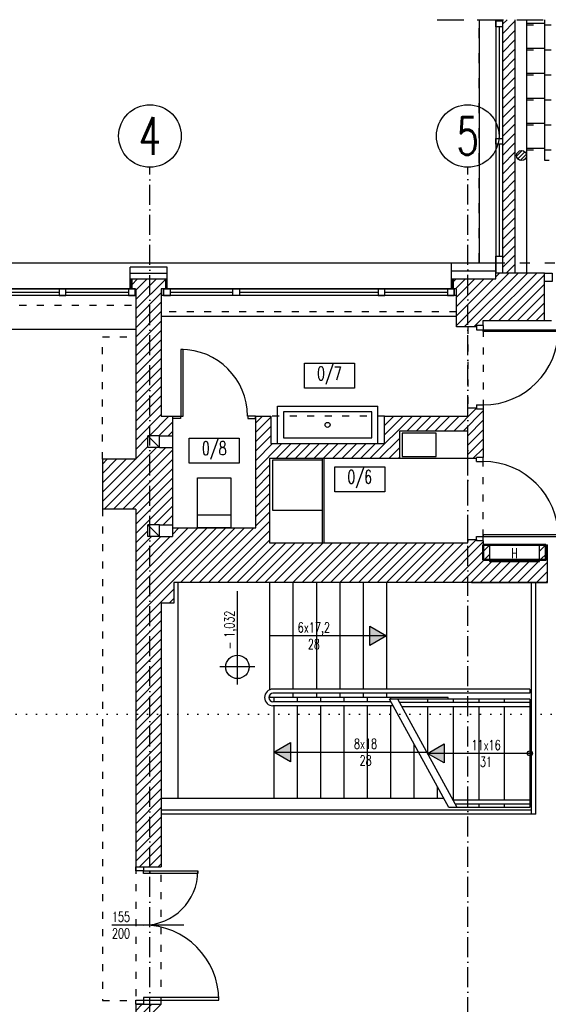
# Model space of a CAD drawing. Header units: millimetres. Extents: x 167273 to 188273, y -125105 to -88145.
# Tile 135 of 210: x 172551 to 173184, y -97016 to -95835. Entities that reach past the tile are written whole.
import ezdxf
from ezdxf.enums import TextEntityAlignment as Align

# ---------------------------------------------------------------- set-up
doc = ezdxf.new("R2010")
doc.units = ezdxf.units.MM
for name, pattern in [('ACAD_ISO03W100', [30, 12, -18]), ('ACAD_ISO07W100', [3, 0, -3]), ('ACAD_ISO10W100', [18, 12, -3, 0, -3]), ('BORDER2', [0.875, 0.25, -0.125, 0.25, -0.125, 0, -0.125]), ('HIDDEN', [9.525, 6.35, -3.175])]:
    doc.linetypes.add(name, pattern=pattern)
for name, color, linetype in [('!_ppoz', 10, 'Continuous'), ('a-op_drzwi', 40, 'Continuous'), ('a-op_text', 9, 'Continuous'), ('a-osie', 1, 'ACAD_ISO10W100'), ('a-poziomy', 9, 'Continuous'), ('b-cienka', 9, 'Continuous'), ('b-drzwi', 6, 'Continuous'), ('b-izolacja', 8, 'BATTING'), ('b-okna', 6, 'Continuous'), ('b-przerywana1', 9, 'ACAD_ISO03W100'), ('b-widokowa', 7, 'Continuous'), ('b-ściany', 2, 'Continuous'), ('c-meble', 5, 'Continuous'), ('c-wyposazenie', 5, 'Continuous'), ('c-wyposażenie', 5, 'Continuous'), ('h-hatch', 8, 'Continuous'), ('opis text', 9, 'Continuous')]:
    doc.layers.add(name, color=color, linetype=linetype)
doc.layers.add('IS_woda_ppoż', color=141, linetype='BORDER2', lineweight=20)
doc.styles.add('PPAB_100', font='romans.shx', dxfattribs={"width": 0.7, "height": 12})
doc.styles.add('PPAB_50', font='romans.shx', dxfattribs={"width": 0.7, "height": 8})
doc.linetypes.add('BATTING', pattern='A,0.0001,-0.1,[134,ltypeshp.shx,S=0.1,R=0,X=-0.1,Y=0],-0.2,[134,ltypeshp.shx,S=0.1,R=180,X=0.1,Y=0],-0.1', length=0.4001)
pattern_1 = [(45, (15000, 0), (-5.61266008, 5.61266008), [])]

# ---------------------------------------------------------------- blocks, each defined once
blk = doc.blocks.new('kotapozioma')
for p, q in [((49330.12, 104.43), (49330.12, 134.43)), ((49315.12, 119.43), (49395.12, 119.43))]:
    blk.add_line(p, q)
blk.add_circle((49330.12, 119.43), 10)
at = {"layer": 'opis text', "style": 'PPAB_50'}
for tag, p in [('ZNAK', (49345.12, 119.43)), ('WARTOSC', (49355.12, 119.43))]:
    blk.add_attdef(tag, text='', height=9, dxfattribs=at).set_placement(p, align=Align.BOTTOM_LEFT)
blk = doc.blocks.new('okno_')
at = {"layer": 'b-okna'}
for p, q in [((-166, -4), (-91, -4)), ((-83, -4), (83, -4)), ((91, -4), (166, -4))]:
    blk.add_line(p, q, dxfattribs=at)
for points in [[(-174, -8), (174, -8), (174, 0), (-174, 0)], [(-174, 0), (-166, 0), (-166, -8), (-174, -8)], [(-83, 0), (-91, 0), (-91, -8), (-83, -8)], [(83, 0), (91, 0), (91, -8), (83, -8)], [(166, 0), (174, 0), (174, -8), (166, -8)]]:
    blk.add_lwpolyline(points, close=True, dxfattribs=at)

msp = doc.modelspace()

# ---------------------------------------------------------------- hatches: boundary and pattern name
at = {"layer": 'b-cienka'}
h = msp.add_hatch(color=256, dxfattribs=at)
h.paths.add_polyline_path([(172990.22, -96574.02), (172990.44, -96573.89), (172970.52, -96562.39), (172970.52, -96574.02)])
h.paths.add_polyline_path([(172970.52, -96574.02), (172970.52, -96585.39), (172990.22, -96574.02)])
h = msp.add_hatch(color=256, dxfattribs=at)
h.paths.add_polyline_path([(172855.67, -96713.26), (172855.44, -96713.39), (172875.36, -96724.89), (172875.36, -96713.26)])
h.paths.add_polyline_path([(172875.36, -96713.26), (172875.36, -96701.89), (172855.67, -96713.26)])
h = msp.add_hatch(color=256, dxfattribs=at)
h.paths.add_polyline_path([(173039.87, -96714.76), (173039.64, -96714.89), (173059.56, -96726.39), (173059.56, -96714.76)])
h.paths.add_polyline_path([(173059.56, -96714.76), (173059.56, -96703.39), (173039.87, -96714.76)])
at = {"layer": 'h-hatch'}
h = msp.add_hatch(dxfattribs=at)
h.set_pattern_fill('ANSI31', color=256, scale=2.5, style=0)
h.paths.add_polyline_path([(173144.44, -95834.89), (173129.44, -95834.89), (173129.44, -95836.39), (173129.44, -95843.39), (173129.44, -96126.89), (173144.44, -96126.89)])
h.paths.add_polyline_path([(173144.44, -96126.89), (173129.44, -96126.89), (173129.44, -96138.89), (173144.44, -96138.89)])
h = msp.add_hatch(dxfattribs=at)
h.set_pattern_fill('ANSI31', color=256, style=0)
h.set_pattern_definition([(45, (15004, 0), (-2.24506403, 2.24506403), [])])
h.paths.add_polyline_path([(173146.44, -95997.89, 1), (173158.44, -95997.89, 1)])
h = msp.add_hatch(dxfattribs=at)
h.set_pattern_fill('ANSI31', color=256, scale=2.5, style=0)
h.set_pattern_definition(pattern_1)
h.paths.add_polyline_path([(173179.94, -96138.89), (173121.44, -96138.89), (173121.44, -96145.89), (173070.44, -96145.89), (173070.44, -96157.89), (173071.44, -96157.89), (173074.44, -96157.89), (173074.44, -96203.39), (173098.44, -96203.39), (173098.44, -96201.89), (173106.44, -96201.89), (173106.44, -96195.89), (173179.94, -96195.89)])
h = msp.add_hatch(dxfattribs=at)
h.set_pattern_fill('ANSI31', color=256, scale=2.5, style=0)
h.set_pattern_definition(pattern_1)
h.paths.add_polyline_path([(173113.94, -96464.89), (173106.44, -96464.89), (173106.44, -96459.89), (173098.44, -96459.89), (173098.44, -96458.39), (173087.94, -96458.39), (173087.94, -96462.39), (172850.44, -96462.39), (172850.44, -96361.39), (173005.94, -96361.39), (173005.94, -96328.39), (173087.94, -96328.39), (173087.94, -96361.39), (173098.44, -96361.39), (173098.44, -96359.89), (173106.44, -96359.89), (173106.44, -96301.89), (173098.44, -96301.89), (173098.44, -96300.39), (173087.94, -96300.39), (173087.94, -96310.39), (172987.94, -96310.39), (172987.94, -96343.39), (172851.94, -96343.39), (172851.94, -96310.39), (172833.94, -96310.39), (172833.94, -96444.39), (172733.94, -96444.39), (172733.94, -96454.89), (172718.44, -96454.89), (172704.44, -96454.89), (172704.44, -96440.89), (172718.44, -96440.89), (172733.94, -96440.89), (172733.94, -96347.89), (172718.44, -96347.89), (172704.44, -96347.89), (172704.44, -96333.89), (172718.44, -96333.89), (172733.94, -96333.89), (172733.94, -96327.39), (172733.94, -96310.39), (172720.44, -96310.39), (172720.44, -96157.89), (172725.44, -96157.89), (172725.44, -96145.89), (172685.44, -96145.89), (172685.44, -96157.89), (172689.94, -96157.89), (172689.94, -96361.89), (172649.94, -96361.89), (172649.94, -96421.89), (172689.94, -96421.89), (172689.94, -96850.89), (172720.44, -96850.89), (172720.44, -96534.89), (172735.44, -96534.89), (172735.44, -96509.89), (173183.44, -96509.89), (173183.44, -96464.89), (173173.94, -96464.89), (173173.94, -96484.89), (173113.94, -96484.89)])
h = msp.add_hatch(dxfattribs=at)
h.set_pattern_fill('ANSI31', color=256, scale=2.5, style=0)
h.set_pattern_definition(pattern_1)
h.paths.add_polyline_path([(172720.44, -97015.89), (172689.94, -97015.89), (172689.94, -97073.89), (172686.44, -97073.89), (172686.44, -97085.89), (172726.44, -97085.89), (172726.44, -97073.89), (172720.44, -97073.89)])

# ---------------------------------------------------------------- linework, layer by layer
at = {"layer": '!_ppoz', "linetype": 'ACAD_ISO03W100'}
msp.add_lwpolyline([(173462.44, -95834.89), (173462.44, -96126.89), (173101.44, -96126.89), (173101.44, -95834.89)], dxfattribs=at)
at = {"layer": 'a-op_drzwi'}
msp.add_line((172747.78, -96920.89), (172661.44, -96920.89), dxfattribs=at)
at = {"layer": 'a-op_text', "ltscale": 0.5}
for points in [[(172892.04, -96276.75), (172892.04, -96246.75), (172952.04, -96246.75), (172952.04, -96276.75)], [(172754.07, -96366.66), (172754.07, -96336.66), (172814.07, -96336.66), (172814.07, -96366.66)], [(172928.44, -96401.03), (172928.44, -96371.03), (172988.44, -96371.03), (172988.44, -96401.03)]]:
    msp.add_lwpolyline(points, close=True, dxfattribs=at)
at = {"layer": 'a-osie', "ltscale": 2}
for p, q in [((172706.94, -97212.06), (172706.94, -96011.89)), ((173087.94, -97211.89), (173087.94, -96011.89))]:
    msp.add_line(p, q, dxfattribs=at)
at = {"layer": 'a-osie', "linetype": 'Continuous'}
for centre in [(172706.94, -95974.39), (173087.94, -95974.39)]:
    msp.add_circle(centre, 37.5, dxfattribs=at)
at = {"layer": 'a-poziomy', "linetype": 'ACAD_ISO07W100', "ltscale": 4}
msp.add_lwpolyline([(179286.44, -96668.05), (171936.94, -96668.05), (171936.94, -96957.57), (170836.98, -96957.57)], dxfattribs=at)
at = {"layer": 'b-cienka'}
for p, q in [((172990.44, -96573.89), (172850.44, -96573.89)), ((172855.44, -96713.39), (173038.82, -96713.39)), ((173162.44, -96714.89), (173039.64, -96714.89))]:
    msp.add_line(p, q, dxfattribs=at)
for points in [[(172970.52, -96585.39), (172970.52, -96562.39), (172990.44, -96573.89)], [(172875.36, -96701.89), (172875.36, -96724.89), (172855.44, -96713.39)], [(173059.56, -96703.39), (173059.56, -96726.39), (173039.64, -96714.89)]]:
    msp.add_lwpolyline(points, close=True, dxfattribs=at)
msp.add_circle((173162.44, -96714.89), 3, dxfattribs=at)
at = {"layer": 'b-drzwi'}
for p, q in [((173098.44, -96201.89), (173098.44, -96206.89)), ((173106.44, -96201.89), (173106.44, -96206.89)), ((173098.44, -96206.89), (173106.44, -96206.89)), ((173098.44, -96296.89), (173106.44, -96296.89)), ((173098.44, -96296.89), (173098.44, -96301.89)), ((173106.44, -96296.89), (173106.44, -96301.89)), ((173098.44, -96364.89), (173098.44, -96359.89)), ((173098.44, -96364.89), (173106.44, -96364.89)), ((173106.44, -96364.89), (173106.44, -96359.89)), ((173098.44, -96459.89), (173098.44, -96454.89)), ((173098.44, -96454.89), (173106.44, -96454.89)), ((173106.44, -96459.89), (173106.44, -96454.89))]:
    msp.add_line(p, q, dxfattribs=at)
for points in [[(173179.94, -96138.89), (173188.94, -96138.89), (173188.94, -96148.89), (173179.94, -96148.89)], [(173196.44, -96208.89), (173106.44, -96208.89), (173106.44, -96206.89), (173196.44, -96206.89)], [(172743.94, -96230.39), (172743.94, -96310.39), (172746.94, -96310.39), (172746.94, -96230.39)], [(172743.44, -96313.39), (172734.44, -96313.39), (172734.44, -96310.39), (172743.44, -96310.39)], [(172824.44, -96313.39), (172833.44, -96313.39), (172833.44, -96310.39), (172824.44, -96310.39)], [(173196.44, -96452.89), (173106.44, -96452.89), (173106.44, -96454.89), (173196.44, -96454.89)], [(172689.94, -96850.89), (172699.44, -96850.89), (172699.44, -96855.89), (172689.94, -96855.89)], [(172699.44, -96855.89), (172764.44, -96855.89), (172764.44, -96858.89), (172699.44, -96858.89)], [(172689.94, -97010.89), (172699.44, -97010.89), (172699.44, -97015.89), (172689.94, -97015.89)], [(172699.44, -97010.89), (172789.44, -97010.89), (172789.44, -97007.89), (172699.44, -97007.89)]]:
    msp.add_lwpolyline(points, close=True, dxfattribs=at)
for centre, radius, start, end in [((173106.44, -96206.89), 90, 270, 0), ((172743.94, -96310.39), 80, 0, 90), ((173106.44, -96454.89), 90, 0, 90), ((172699.44, -96855.89), 65, 270, 0), ((172699.44, -97010.89), 90, 0, 90)]:
    msp.add_arc(centre, radius, start, end, dxfattribs=at)
at = {"layer": 'b-izolacja', "ltscale": 16}
msp.add_line((172683.44, -96138.89), (172727.44, -96138.89), dxfattribs=at)
at = {"layer": 'b-izolacja', "ltscale": 22}
msp.add_line((173121.44, -96136.39), (173068.44, -96136.39), dxfattribs=at)
at = {"layer": 'b-izolacja', "ltscale": 2}
for p, q in [((172684.44, -96145.89), (172684.44, -96157.89)), ((172726.44, -96145.89), (172726.44, -96157.89)), ((173069.44, -96145.89), (173069.44, -96157.89))]:
    msp.add_line(p, q, dxfattribs=at)
at = {"layer": 'b-okna'}
for p, q in [((173121.44, -95834.89), (173121.44, -96126.89)), ((173129.44, -95834.89), (173129.44, -96138.89)), ((173125.44, -95843.39), (173125.44, -95977.39)), ((173125.44, -95984.39), (173125.44, -96118.39)), ((172689.94, -96165.89), (172340.44, -96165.89)), ((172683.44, -96157.89), (172346.44, -96157.89)), ((173074.44, -96165.89), (172720.44, -96165.89)), ((173068.44, -96157.89), (172727.44, -96157.89))]:
    msp.add_line(p, q, dxfattribs=at)
msp.add_lwpolyline([(173121.44, -95834.89), (173121.44, -95836.39), (173129.44, -95836.39), (173129.44, -95834.89)], dxfattribs=at)
for points in [[(173129.44, -95836.39), (173129.44, -95843.39), (173121.44, -95843.39), (173121.44, -95836.39)], [(173129.44, -95977.39), (173129.44, -95984.39), (173121.44, -95984.39), (173121.44, -95977.39)], [(173129.44, -96118.39), (173129.44, -96138.89), (173121.44, -96138.89), (173121.44, -96118.39)]]:
    msp.add_lwpolyline(points, close=True, dxfattribs=at)
at = {"layer": 'b-przerywana1', "ltscale": 0.7}
for p, q in [((173158.44, -95840.89), (173412.44, -95840.89)), ((173158.44, -95870.89), (173412.44, -95870.89)), ((173158.44, -95900.89), (173412.44, -95900.89)), ((173158.44, -95930.89), (173412.44, -95930.89)), ((173158.44, -95960.89), (173412.44, -95960.89)), ((173158.44, -95990.89), (173416.44, -95990.89)), ((173179.94, -96138.89), (173394.94, -96138.89)), ((172340.44, -96177.39), (172689.44, -96177.39)), ((173074.44, -96185.39), (172720.44, -96185.39)), ((173087.94, -96203.39), (173087.94, -96300.39)), ((173179.94, -96195.89), (173394.94, -96195.89)), ((172649.94, -96215.39), (172689.94, -96215.39)), ((172649.94, -96361.89), (172649.94, -96215.39)), ((173106.44, -96206.89), (173106.44, -96296.89)), ((172987.94, -96310.39), (172851.94, -96310.39)), ((173087.94, -96458.39), (173087.94, -96361.39)), ((173106.44, -96454.89), (173106.44, -96364.89)), ((172649.94, -96421.89), (172649.94, -97011.39)), ((173164.44, -96787.89), (173164.44, -96782.89)), ((172689.94, -96850.89), (172689.94, -97015.89)), ((172720.44, -97015.89), (172720.44, -96850.89)), ((172720.44, -97015.89), (172720.44, -96850.89)), ((172649.94, -97011.39), (172689.94, -97011.39))]:
    msp.add_line(p, q, dxfattribs=at)
at = {"layer": 'b-przerywana1', "linetype": 'HIDDEN', "ltscale": 5}
msp.add_lwpolyline([(173051.44, -95834.89), (173512.44, -95834.89)], dxfattribs=at)
msp.add_lwpolyline([(173051.44, -95834.89), (173512.44, -95834.89)], dxfattribs=at)
at = {"layer": 'b-widokowa'}
for p, q in [((173101.44, -95834.89), (173101.44, -96126.89)), ((173158.44, -95834.89), (173158.44, -96138.89)), ((173180.44, -96003.89), (173180.44, -95834.89)), ((173158.44, -95838.89), (173180.44, -95838.89)), ((173158.44, -95868.89), (173180.44, -95868.89)), ((173158.44, -95898.89), (173180.44, -95898.89)), ((173158.44, -95928.89), (173180.44, -95928.89)), ((173158.44, -95958.89), (173180.44, -95958.89)), ((173158.44, -95988.89), (173180.44, -95988.89)), ((173185.44, -96003.89), (173180.44, -96003.89)), ((173068.44, -96126.89), (171577.94, -96126.89)), ((173121.44, -96145.89), (173121.44, -96138.89)), ((172683.44, -96145.89), (172727.44, -96145.89)), ((172685.44, -96145.89), (172685.44, -96157.89)), ((172725.44, -96145.89), (172725.44, -96157.89)), ((173068.44, -96145.89), (173121.44, -96145.89)), ((173070.44, -96145.89), (173070.44, -96157.89)), ((172689.94, -96206.39), (172340.44, -96206.39)), ((172740.44, -96509.89), (172740.44, -96768.89)), ((172850.44, -96509.89), (172850.44, -96638.1)), ((172850.44, -96509.89), (172850.44, -96638.73)), ((172878.44, -96509.89), (172878.44, -96637.89)), ((172906.44, -96509.89), (172906.44, -96637.89)), ((172934.44, -96509.89), (172934.44, -96637.89)), ((172962.44, -96509.89), (172962.44, -96637.89)), ((172990.44, -96509.89), (172990.44, -96637.89)), ((173164.44, -96787.89), (173164.44, -96509.89)), ((173169.44, -96787.89), (173169.44, -96509.89)), ((173162.44, -96637.89), (172854.44, -96637.89)), ((173162.44, -96637.89), (173162.44, -96642.89)), ((172844.44, -96647.89), (172844.44, -96647.89)), ((172850.44, -96644.89), (172850.44, -96647.89)), ((173064.44, -96647.89), (172850.44, -96647.89)), ((173162.44, -96642.89), (172854.44, -96642.89)), ((172995.65, -96652.89), (172854.44, -96652.89)), ((172855.44, -96647.89), (172855.44, -96652.89)), ((172878.44, -96642.89), (172878.44, -96647.89)), ((172883.44, -96647.89), (172883.44, -96652.89)), ((172906.44, -96642.89), (172906.44, -96647.89)), ((172911.44, -96647.89), (172911.44, -96652.89)), ((172934.44, -96642.89), (172934.44, -96647.89)), ((172939.44, -96647.89), (172939.44, -96652.89)), ((172962.44, -96642.89), (172962.44, -96647.89)), ((172967.44, -96647.89), (172967.44, -96652.89)), ((172990.44, -96642.89), (172990.44, -96647.89)), ((173162.44, -96649.89), (172994.01, -96649.89)), ((172995.44, -96647.89), (172995.44, -96649.89)), ((173039.64, -96649.89), (173039.64, -96653.89)), ((173064.44, -96649.89), (173064.44, -96647.89)), ((173070.34, -96649.89), (173070.34, -96653.89)), ((173101.04, -96649.89), (173101.04, -96653.89)), ((173131.74, -96649.89), (173131.74, -96653.89)), ((173162.44, -96649.89), (173162.44, -96779.89)), ((172998.39, -96657.89), (172854.44, -96657.89)), ((172855.44, -96657.89), (172855.44, -96768.89)), ((172883.44, -96657.89), (172883.44, -96768.89)), ((172911.44, -96657.89), (172911.44, -96768.89)), ((172939.44, -96657.89), (172939.44, -96768.89)), ((172967.44, -96657.89), (172967.44, -96768.89)), ((172995.44, -96657.89), (172995.44, -96768.89)), ((173162.44, -96653.89), (173006.2, -96653.89)), ((173162.44, -96658.89), (173008.94, -96658.89)), ((173039.64, -96658.89), (173039.64, -96714.89)), ((173070.34, -96658.89), (173070.34, -96770.89)), ((173101.04, -96658.89), (173101.04, -96770.89)), ((173131.74, -96658.89), (173131.74, -96770.89)), ((173023.44, -96703.58), (173023.44, -96768.89)), ((173051.44, -96754.66), (173051.44, -96768.89)), ((173059.25, -96768.89), (172720.44, -96768.89)), ((173162.44, -96770.89), (173070.34, -96770.89)), ((173164.44, -96782.89), (172720.44, -96782.89)), ((173162.44, -96779.89), (173065.28, -96779.89)), ((173162.44, -96775.89), (173073.08, -96775.89)), ((173101.04, -96775.89), (173101.04, -96779.89)), ((173131.74, -96775.89), (173131.74, -96779.89)), ((173169.44, -96787.89), (172720.44, -96787.89))]:
    msp.add_line(p, q, dxfattribs=at)
at = {"layer": 'b-widokowa', "ltscale": 0.5}
for p, q in [((173074.44, -96190.89), (172720.44, -96190.89)), ((172704.44, -96333.89), (172718.44, -96347.89)), ((172718.44, -96347.89), (172718.44, -96333.89)), ((172733.94, -96333.89), (172733.94, -96347.89)), ((172704.44, -96440.89), (172718.44, -96454.89)), ((172718.44, -96454.89), (172718.44, -96440.89)), ((172733.94, -96440.89), (172733.94, -96454.89))]:
    msp.add_line(p, q, dxfattribs=at)
at = {"layer": 'b-widokowa'}
for radius, start, end in [(10, 90, 180), (10, 180, 270), (5, 90, 180), (5, 180, 270)]:
    msp.add_arc((172854.44, -96647.89), radius, start, end, dxfattribs=at)
at = {"layer": 'b-ściany'}
for p, q in [((173129.44, -95834.89), (173129.44, -96138.89)), ((173144.44, -95834.89), (173144.44, -96138.89)), ((172683.44, -96157.89), (172683.44, -96131.89)), ((172727.44, -96131.89), (172683.44, -96131.89)), ((172683.44, -96157.89), (172683.44, -96131.89)), ((172727.44, -96157.89), (172727.44, -96131.89)), ((173121.44, -96126.89), (173068.44, -96126.89)), ((173068.44, -96157.89), (173068.44, -96126.89)), ((173121.44, -96126.89), (173121.44, -96138.89)), ((173179.94, -96138.89), (173121.44, -96138.89)), ((173179.94, -96195.89), (173179.94, -96138.89)), ((172683.44, -96157.89), (172689.44, -96157.89)), ((172683.44, -96157.89), (172689.94, -96157.89)), ((172689.94, -96157.89), (172689.94, -96361.89)), ((172727.44, -96157.89), (172720.44, -96157.89)), ((173098.44, -96203.39), (173098.44, -96201.89)), ((173098.44, -96300.39), (173098.44, -96301.89)), ((172689.94, -96361.89), (172649.94, -96361.89)), ((172649.94, -96361.89), (172649.94, -96421.89)), ((173098.44, -96361.39), (173098.44, -96359.89)), ((172689.94, -96421.89), (172649.94, -96421.89)), ((172689.94, -96421.89), (172689.94, -96850.89)), ((173098.44, -96458.39), (173098.44, -96459.89)), ((173183.44, -96509.89), (173183.44, -96464.89)), ((173183.44, -96509.89), (172735.44, -96509.89)), ((172735.44, -96509.89), (172735.44, -96534.89)), ((173092.44, -96509.89), (173183.44, -96509.89)), ((172720.44, -96534.89), (172720.44, -96850.89)), ((172735.44, -96534.89), (172720.44, -96534.89)), ((172689.94, -96850.89), (172720.44, -96850.89)), ((172689.94, -97015.89), (172689.94, -97073.89)), ((172689.94, -97015.89), (172720.44, -97015.89))]:
    msp.add_line(p, q, dxfattribs=at)
at = {"layer": 'b-ściany', "ltscale": 0.5}
for p, q in [((172720.44, -96157.89), (172720.44, -96310.39)), ((173074.44, -96157.89), (173068.44, -96157.89)), ((173074.44, -96203.39), (173074.44, -96157.89)), ((173098.44, -96203.39), (173074.44, -96203.39)), ((173106.44, -96201.89), (173098.44, -96201.89)), ((173106.44, -96195.89), (173179.94, -96195.89)), ((173106.44, -96201.89), (173106.44, -96195.89)), ((172720.44, -96310.39), (172733.94, -96310.39)), ((172733.94, -96310.39), (172733.94, -96327.39)), ((172833.94, -96444.39), (172833.94, -96310.39)), ((172833.94, -96310.39), (172851.94, -96310.39)), ((172851.94, -96310.39), (172851.94, -96343.39)), ((172987.94, -96343.39), (172987.94, -96310.39)), ((172987.94, -96310.39), (173087.94, -96310.39)), ((173087.94, -96310.39), (173087.94, -96300.39)), ((173087.94, -96300.39), (173098.44, -96300.39)), ((173106.44, -96301.89), (173098.44, -96301.89)), ((173106.44, -96301.89), (173106.44, -96359.89)), ((172718.44, -96333.89), (172704.44, -96333.89)), ((172704.44, -96347.89), (172704.44, -96333.89)), ((172718.44, -96333.89), (172733.94, -96333.89)), ((172733.94, -96327.39), (172733.94, -96327.39)), ((172733.94, -96327.39), (172733.94, -96333.89)), ((173087.94, -96328.39), (173005.94, -96328.39)), ((173005.94, -96328.39), (173005.94, -96361.39)), ((173087.94, -96361.39), (173087.94, -96328.39)), ((172851.94, -96343.39), (172987.94, -96343.39)), ((172718.44, -96347.89), (172704.44, -96347.89)), ((172718.44, -96347.89), (172733.94, -96347.89)), ((172733.94, -96347.89), (172733.94, -96444.39)), ((173005.94, -96361.39), (172850.44, -96361.39)), ((172850.44, -96361.39), (172850.44, -96462.39)), ((173098.44, -96361.39), (173087.94, -96361.39)), ((173106.44, -96359.89), (173098.44, -96359.89)), ((172718.44, -96440.89), (172704.44, -96440.89)), ((172704.44, -96454.89), (172704.44, -96440.89)), ((172718.44, -96440.89), (172733.94, -96440.89)), ((172733.94, -96444.39), (172833.94, -96444.39)), ((172718.44, -96454.89), (172704.44, -96454.89)), ((172718.44, -96454.89), (172733.94, -96454.89)), ((172850.44, -96462.39), (173087.94, -96462.39)), ((173087.94, -96462.39), (173087.94, -96458.39)), ((173087.94, -96458.39), (173098.44, -96458.39)), ((173106.44, -96459.89), (173098.44, -96459.89)), ((173106.44, -96459.89), (173106.44, -96464.89)), ((173106.44, -96464.89), (173113.94, -96464.89)), ((173113.94, -96464.89), (173113.94, -96484.89)), ((173173.94, -96484.89), (173173.94, -96464.89)), ((173173.94, -96464.89), (173183.44, -96464.89)), ((173113.94, -96484.89), (173173.94, -96484.89)), ((173065.28, -96779.89), (172994.01, -96649.89)), ((173075.28, -96779.89), (173004.01, -96649.89))]:
    msp.add_line(p, q, dxfattribs=at)
at = {"layer": 'b-ściany'}
msp.add_circle((173152.44, -95997.89), 6, dxfattribs=at)
at = {"layer": 'c-meble'}
for p, q in [((172913.94, -96462.39), (172913.94, -96361.39)), ((172915.94, -96462.39), (172915.94, -96361.39))]:
    msp.add_line(p, q, dxfattribs=at)
at = {"layer": 'c-wyposazenie'}
for p, q in [((172859.94, -96343.39), (172859.94, -96298.39)), ((172859.94, -96298.39), (172979.94, -96298.39)), ((172979.94, -96343.39), (172979.94, -96298.39)), ((173087.94, -96361.39), (173005.94, -96361.39))]:
    msp.add_line(p, q, dxfattribs=at)
for points in [[(172866.94, -96336.39), (172972.94, -96336.39), (172972.94, -96305.39), (172866.94, -96305.39)], [(173009.44, -96358.89), (173049.94, -96358.89), (173049.94, -96330.89), (173009.44, -96330.89)], [(172763.94, -96384.39), (172803.94, -96384.39), (172803.94, -96444.39), (172763.94, -96444.39)], [(172763.94, -96384.39), (172803.94, -96384.39), (172803.94, -96429.39), (172763.94, -96429.39)]]:
    msp.add_lwpolyline(points, close=True, dxfattribs=at)
at = {"layer": 'c-wyposazenie', "ltscale": 0.5}
msp.add_lwpolyline([(173009.44, -96330.89), (173009.44, -96358.89), (173049.94, -96358.89), (173049.94, -96330.89)], close=True, dxfattribs=at)
at = {"layer": 'c-wyposazenie'}
msp.add_circle((172919.94, -96320.89), 3, dxfattribs=at)
at = {"layer": 'c-wyposażenie'}
msp.add_lwpolyline([(172853.94, -96423.39), (172913.94, -96423.39), (172913.94, -96363.39), (172853.94, -96363.39)], close=True, dxfattribs=at)
at = {"layer": 'IS_woda_ppoż', "linetype": 'Continuous', "lineweight": 50}
msp.add_lwpolyline([(173106.44, -96464.89), (173181.44, -96464.89), (173181.44, -96482.89), (173106.44, -96482.89)], close=True, dxfattribs=at)

# ---------------------------------------------------------------- block references
at = {"layer": 'b-okna', "xscale": -1, "rotation": 180}
for p in [(172515.19, -96165.89), (172897.44, -96165.89)]:
    msp.add_blockref('okno_', p, dxfattribs=at)
at = {"layer": 'opis text'}
ref = msp.add_blockref('kotapozioma', (172979.04, -165673.37), dxfattribs=dict(at, xscale=1.4, yscale=1.4, zscale=1.4, rotation=90))
ref.add_attrib('WARTOSC', '1,032', dxfattribs={"height": 12, "rotation": 90, "style": 'PPAB_100', "width": 0.7}).set_placement((172811.84, -96576.21), align=Align.BOTTOM_LEFT)
ref.add_attrib('ZNAK', '-', dxfattribs={"height": 12, "rotation": 90, "style": 'PPAB_100', "width": 0.7}).set_placement((172811.84, -96590.21), align=Align.BOTTOM_LEFT)

# ---------------------------------------------------------------- texts
at = {"layer": '!_ppoz', "insert": (173143.94, -96474.89), "char_height": 12, "width": 60, "attachment_point": 5, "style": 'PPAB_100'}
msp.add_mtext('{\\Fromans.shx|c238;H} ', dxfattribs=at)
at = {"layer": 'a-op_drzwi', "ltscale": 0.5, "insert": (172661.44, -96920.89), "char_height": 12, "width": 2937.189, "attachment_point": 4, "style": 'PPAB_100'}
msp.add_mtext('{\\Fromans.shx|c238;155\\P200}', dxfattribs=at)
at = {"layer": 'a-op_text', "ltscale": 0.5, "attachment_point": 5, "style": 'PPAB_100'}
for s, insert, char_height, width in [('0/{\\Fromans.shx|c238;7}', (172922.04, -96261.75), 16, 60), ('0/{\\Fromans.shx|c238;8}', (172784.07, -96351.66), 16, 60), ('0/{\\Fromans.shx|c238;6}', (172958.44, -96386.03), 16, 60), ('6x17{\\Fromans.shx|c238;,2}\\P28', (172903.44, -96573.89), 12, 104.3033), ('8x18\\P28', (172965.44, -96713.39), 12, 104.3033), ('11x16\\P31', (173109.81, -96714.89), 12, 104.3033)]:
    msp.add_mtext(s, dxfattribs=dict(at, insert=insert, char_height=char_height, width=width))
at = {"layer": 'a-osie', "linetype": 'ACAD_ISO10W100', "char_height": 45, "width": 4405.7835, "attachment_point": 5, "style": 'PPAB_100'}
for s, insert in [('4', (172706.94, -95974.39)), ('5', (173087.94, -95974.39))]:
    msp.add_mtext(s, dxfattribs=dict(at, insert=insert))

doc.saveas('drawing.dxf')
